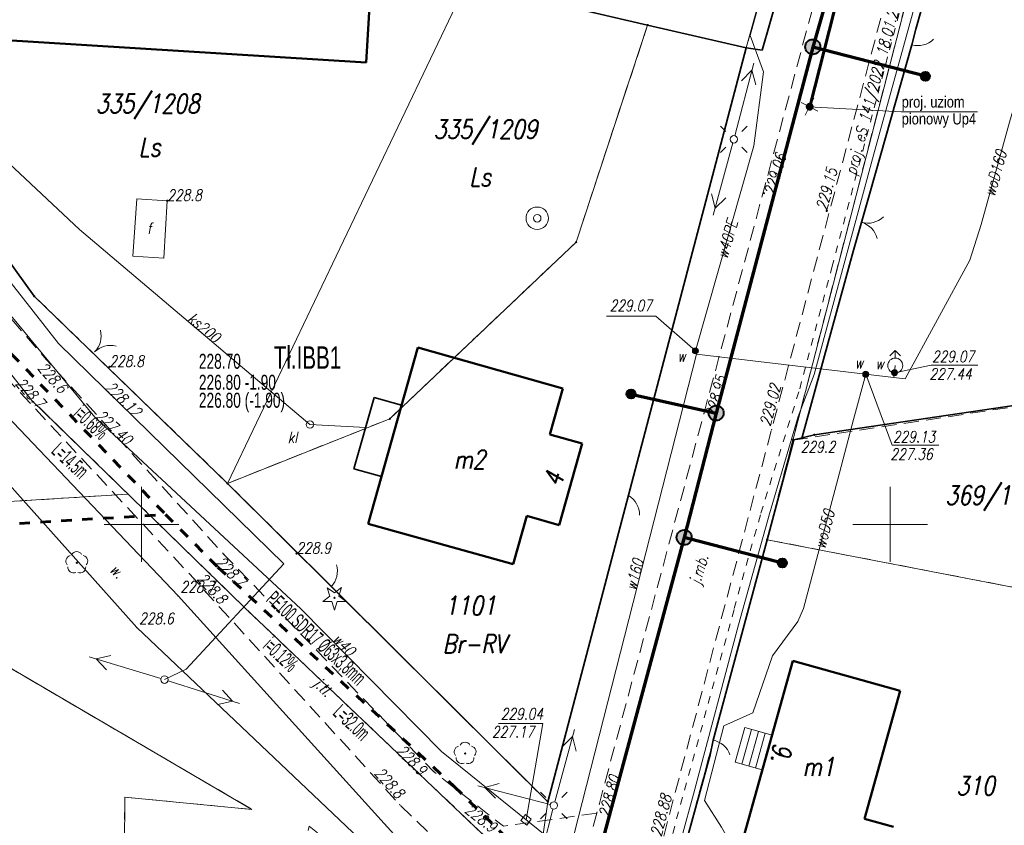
# Model space of a CAD drawing. Header units: millimetres. Extents: x 7436010 to 7436992, y 5663514 to 5666647.
# Tile 18 of 45: x 7436242 to 7436308, y 5664080 to 5664134. Entities that reach past the tile are written whole.
import ezdxf
from ezdxf.enums import TextEntityAlignment as Align

# ---------------------------------------------------------------- set-up
doc = ezdxf.new("R2010")
doc.units = ezdxf.units.MM
doc.header["$PDSIZE"] = 1
for name, pattern in [('0.7_0.7', [1.4, 0.7, -0.7]), ('1', [0]), ('2_EGBU_A', [0]), ('3', [1, 0.5, -0.5]), ('4002', [2, 1, -1]), ('GDE', [0]), ('GUZ', [1.5, 1, -0.5]), ('KOU', [1.5, 1, -0.5]), ('UBE', [0]), ('UPE', [2, 1, 1])]:
    doc.linetypes.add(name, pattern=pattern)
for name, color, linetype, lineweight in [('1 OGRODZENIE', 7, 'BGT', 35), ('16 DRZEWA', 96, 'Continuous', 18), ('2 BRAMY FURTKI', 7, 'Continuous', 18), ('24 LATARNIA', 1, 'Continuous', 18), ('5 RÓW PRZYDROŻNY', 7, 'Continuous', 18), ('9 JEZDNIA GRUNTOWA', 7, 'KOU', 18), ('_AA_Kanalizacja grawitacyjna - trasa', 244, 'Continuous', 70), ('_AA_Odcinki boczne grawitacyjne 160mm - trasa', 30, 'Continuous', 70), ('_AA_Studnia kanalizacyjna bet.1000mm - symbol', 24, 'Continuous', 40), ('_AA_Studnia kanalizacyjna PP 600mm - symbol', 24, 'Continuous', 40), ('_BB_Kanalizacja ciśnieniowa przydomowa - trasa', 64, '0.7_0.7', 60), ('_EE_Oświetlenie przepompowni ścieków', 1, '4002', 50), ('_EE_WLZ - opisy', 1, 'Continuous', 9), ('DZ_USTALONE_GRANICE_L_0', 7, '1', 18), ('DZ_WSKAZANIA_L_0', 7, '1', 18), ('Dzialki', 7, 'GDE', 18), ('DZIALKI_SYT-WYS_T_0', 7, 'Continuous', 18), ('Działki zarys', 7, 'Continuous', 18), ('EADTD_T_0', 7, 'Continuous', 18), ('EBTOO_T_6', 7, 'Continuous', 18), ('EBTPO_L_2', 7, '1', 18), ('EBUPP_L_3', 7, '1', 35), ('EDZPD_L_1', 7, 'GDE', 18), ('EDZTD_T_0', 7, 'Continuous', 18), ('EGBB_E_T_0', 7, 'Continuous', 18), ('EGBB_L_0', 7, '2_EGBU_A', 50), ('nowa elektryka', 1, 'Continuous', 35), ('Numery_dzialek', 7, 'Continuous', 18), ('Podzial_sekcyjny_krzyze', 7, 'Continuous', 13), ('Punkty', 7, 'Continuous', 18), ('PunPOMIAR1', 7, 'Continuous', 18), ('RzedPOMIAR1', 7, 'Continuous', 18), ('SDROK_T_0', 7, 'Continuous', 18), ('SDRPK_L_1', 7, 'KOU', 18), ('SIEC_ENERGETYCZNA_L_0', 1, '3', 18), ('SZOPO_L_0', 7, 'BGT', 35), ('SZOPO_T_0', 7, 'Continuous', 18), ('SZZPZ_T_0', 7, 'Continuous', 18), ('UEEOC_T_0', 1, 'Continuous', 18), ('UEEPA_T_2', 1, 'Continuous', 18), ('UEEPB_L_0', 1, 'UBE', 18), ('UEEPON_L_0', 1, 'UPE', 18), ('UKKOA_T_3', 34, 'Continuous', 18), ('UKKOO_T_2', 34, 'Continuous', 18), ('UKKPA_T_6', 34, 'Continuous', 18), ('UKKPOR_L_3', 34, '1', 18), ('UWWOA_T_0', 5, 'Continuous', 18), ('UWWOC_T_0', 5, 'Continuous', 18), ('UWWOO_T_0', 5, 'Continuous', 18), ('UWWPA_T_0', 5, 'Continuous', 18), ('UWWPA_T_2', 5, 'Continuous', 18), ('UWWPO_L_0', 5, '1', 18), ('UWWPO_L_1', 5, '1', 18), ('UŻYTKI LINIE', 96, 'GUZ', 18), ('UŻYTKI OZNACZENIE', 96, 'Continuous', 18), ('WEKTOR HYDRANTY', 5, 'Continuous', 18), ('WEKTOR PRZEWODY TELEKOMUNIKACYJNE', 30, 'Continuous', 18), ('WEKTOR RZĘDNE WODOCIĄG wo', 5, 'Continuous', 18), ('WEKTOR SCHODY', 7, 'Continuous', 18), ('WEKTOR WODOCIĄGI wo', 5, 'Continuous', 18), ('WEKTOR ZASUWY wo', 5, 'Continuous', 18), ('WUKOS_T_0', 7, 'Continuous', 18), ('WUKOS_T_1', 7, 'Continuous', 18)]:
    doc.layers.add(name, color=color, linetype=linetype, lineweight=lineweight)
for name, color, linetype in [('_AA_Studnia kanalizacyjna bet.1000mm - plamki', 255, 'Continuous'), ('_AA_Studnia kanalizacyjna PP 600mm - plamki', 24, 'Continuous'), ('_CC Tłoczny PRZYDOMOWA_ tekst', 64, 'Continuous'), ('_map', 7, 'Continuous')]:
    doc.layers.add(name, color=color, linetype=linetype)
doc.styles.add('Arial Norrrow', font='ARIALN.TTF')
doc.styles.add('K1_ACAD', font='romans.shx', dxfattribs={"width": 0.8, "oblique": 12})
doc.styles.add('PLAN 1 pop.', font='ARIALN.TTF', dxfattribs={"width": 0.8})
doc.styles.add('PLAN 2 pop.', font='ARIALN.TTF', dxfattribs={"width": 0.8})
doc.linetypes.add('BGT', pattern='A,3.75,[133,ltypeshp.shx,S=0.1875,R=0,X=0,Y=0],3.75', length=7.5)

# ---------------------------------------------------------------- blocks, each defined once
blk = doc.blocks.new('GRO')
at = {"linetype": 'Continuous'}
blk.add_circle((0, 0), 0.045, dxfattribs=at)
blk = doc.blocks.new('BGB')
at = {"linetype": 'Continuous'}
for centre, start, end in [((-1.5, 0), 359.99955, 60), ((1.5, 0), 120, 180.00045)]:
    blk.add_arc(centre, 1.5, start, end, dxfattribs=at)
blk = doc.blocks.new('BGBL')
at = {"linetype": 'Continuous'}
blk.add_arc((-1.5, 0), 1.5, 359.99955, 60, dxfattribs=at)
blk = doc.blocks.new('BGBP')
at = {"linetype": 'Continuous'}
blk.add_arc((1.5, 0), 1.5, 120, 180.00045, dxfattribs=at)
blk = doc.blocks.new('DLI')
at = {"linetype": 'Continuous'}
blk.add_circle((0, 0), 0.045, dxfattribs=at)
for centre, start, end in [((0, 0.375), 30.14012, 149.85988), ((-0.357, 0.116), 102.14447, 221.86002), ((0.357, 0.116), 318.13998, 77.85553), ((-0.22, -0.303), 174.14818, 293.85423), ((0.22, -0.303), 246.14577, 5.85182)]:
    blk.add_arc(centre, 0.375, start, end, dxfattribs=at)
blk = doc.blocks.new('SLS')
at = {"linetype": 'Continuous'}
blk.add_circle((0, 0), 0.25, dxfattribs=at)
blk = doc.blocks.new('PNN')
at = {"linetype": 'Continuous'}
for p, q in [((0.25, 0), (5.25, 0)), ((3.9, 0.5), (4.76605, 0)), ((4.76605, 0), (3.9, -0.5))]:
    blk.add_line(p, q, dxfattribs=at)
blk = doc.blocks.new('LAT')
at = {"linetype": 'Continuous'}
for p, q in [((-0.53035, 0.53035), (-0.8839, 0.8839)), ((0.53035, 0.53035), (0.8839, 0.8839)), ((-0.53035, -0.53035), (-0.8839, -0.8839)), ((0.53035, -0.53035), (0.8839, -0.8839))]:
    blk.add_line(p, q, dxfattribs=at)
blk = doc.blocks.new('SUSM04_01')
at = {"linetype": 'Continuous'}
blk.add_circle((0, 0), 0.25, dxfattribs=at)
blk = doc.blocks.new('SUPE04')
at = {"linetype": 'Continuous'}
for p, q in [((0.25, 0), (5.25, 0)), ((3.9, 0.5), (4.76605, 0)), ((4.76605, 0), (3.9, -0.5))]:
    blk.add_line(p, q, dxfattribs=at)
blk = doc.blocks.new('WLZ')
at = {"linetype": 'Continuous'}
blk.add_circle((0, 0), 0.25, dxfattribs=at)
blk = doc.blocks.new('WLM')
at = {"linetype": 'Continuous'}
for p, q in [((0.25, 0.25), (-0.25, 0.25)), ((-0.25, 0.25), (-0.25, -0.25)), ((0.25, -0.25), (0.25, 0.25)), ((-0.25, -0.25), (0.25, -0.25))]:
    blk.add_line(p, q, dxfattribs=at)
blk = doc.blocks.new('SUUS25')
at = {"linetype": 'Continuous'}
for radius in [0.2, 0.175, 0.15, 0.125, 0.1, 0.075, 0.05, 0.025, 0.00715]:
    blk.add_circle((0, 0), radius, dxfattribs=at)
blk = doc.blocks.new('STD')
at = {"linetype": 'Continuous'}
for radius in [0.75, 0.25]:
    blk.add_circle((0, 0), radius, dxfattribs=at)
blk = doc.blocks.new('WSP')
at = {"linetype": 'Continuous'}
blk.add_circle((0, 0), 0.045, dxfattribs=at)
blk = doc.blocks.new('DIG')
at = {"linetype": 'Continuous'}
for p, q in [((-0.3012, 0.09375), (-0.4937, 0.6621)), ((-0.4937, 0.6621), (-0.0039, 0.31545)), ((-0.0039, 0.31545), (0.4771, 0.67415)), ((0.4771, 0.67415), (0.2988, 0.1012)), ((-0.78225, -0.26495), (-0.3012, 0.09375)), ((0.2988, 0.1012), (0.7886, -0.24545)), ((-0.18225, -0.2575), (-0.78225, -0.26495)), ((0.01025, -0.82585), (-0.18225, -0.2575)), ((0.1886, -0.2529), (0.01025, -0.82585)), ((0.7886, -0.24545), (0.1886, -0.2529))]:
    blk.add_line(p, q, dxfattribs=at)
blk.add_circle((0, 0), 0.045, dxfattribs=at)
blk = doc.blocks.new('HYP')
at = {"linetype": 'Continuous'}
for p, q in [((0, 1), (-0.35355, 0.64645)), ((0, 1), (0.35355, 0.64645)), ((0, 0.5), (0, 1))]:
    blk.add_line(p, q, dxfattribs=at)
blk.add_circle((0, 0), 0.5, dxfattribs=at)
blk = doc.blocks.new('STUDZ')
at = {"layer": '1 OGRODZENIE', "flags": 128}
blk.add_lwpolyline([(7436294.12, 5664105.83), (7436297.53, 5664118.22), (7436298.65, 5664122.12), (7436301.45, 5664132.02), (7436301.71, 5664133.06), (7436305.26, 5664145.59), (7436333.724, 5664142.744)], dxfattribs=at)
at = {"layer": '2 BRAMY FURTKI', "linetype": 'Continuous'}
for centre, start, end in [((7436301.858, 5664133.463), 254.20714, 314.2076), ((7436287.885, 5664084.127), 19.02776, 79.02821)]:
    blk.add_arc(centre, 1.5, start, end, dxfattribs=at)
at = {"layer": '5 RÓW PRZYDROŻNY', "flags": 128}
blk.add_lwpolyline([(7436270.22, 5664073.659), (7436271.089, 5664074.66), (7436252.45, 5664095.23), (7436239.65, 5664108.66), (7436225.53, 5664126.43), (7436224.38, 5664125.42), (7436237.62, 5664106.61), (7436249.69, 5664093.12), (7436270.22, 5664073.659)], dxfattribs=at)
at = {"layer": '9 JEZDNIA GRUNTOWA', "flags": 128}
for points in [[(7436280.405, 5664080.727), (7436274.17, 5664079.85), (7436269.51, 5664083.51), (7436255.51, 5664098), (7436243.65, 5664111), (7436232.64, 5664123.79), (7436228.31, 5664129.31), (7436224.59, 5664134.12), (7436217.37, 5664139.4), (7436208.82, 5664142.62), (7436183.73, 5664150.27)], [(7436182.43, 5664147.56), (7436207.97, 5664139.83), (7436215.62, 5664136.64), (7436222.46, 5664132), (7436226.28, 5664127.57), (7436230.61, 5664122.32), (7436241.39, 5664109.35), (7436253.51, 5664096.36), (7436267.24, 5664081.29), (7436274.82, 5664073.98), (7436274.97, 5664071.83), (7436270.93, 5664071.9), (7436261.2, 5664079.86), (7436260.382, 5664076.459), (7436260.107, 5664074.648), (7436273.4, 5664066.35), (7436275.37, 5664062.35)]]:
    blk.add_lwpolyline(points, dxfattribs=at)
at = {"layer": 'DZ_USTALONE_GRANICE_L_0'}
for p, q in [((7436305.67, 5664152.73), (7436291.78, 5664098.98)), ((7436271.71, 5664136.15), (7436283.8, 5664133.34)), ((7436283.8, 5664133.34), (7436279.03, 5664118.85)), ((7436283.8, 5664133.34), (7436290.39, 5664131.82)), ((7436290.39, 5664131.82), (7436277.13, 5664081.49)), ((7436242.84, 5664115.24), (7436231.99, 5664130.21)), ((7436279.03, 5664118.85), (7436266.59, 5664107.06)), ((7436255.75, 5664102.74), (7436242.84, 5664115.24)), ((7436266.59, 5664107.06), (7436255.75, 5664102.74)), ((7436277.13, 5664081.49), (7436255.75, 5664102.74)), ((7436285.17, 5664074.32), (7436291.78, 5664098.98))]:
    blk.add_line(p, q, dxfattribs=at)
at = {"layer": 'DZ_WSKAZANIA_L_0'}
blk.add_line((7436291.78, 5664098.98), (7436320.226, 5664093.487), dxfattribs=at)
at = {"layer": 'Dzialki'}
for p, q in [((7436255.75, 5664102.74), (7436271.71, 5664136.15)), ((7436283.8, 5664133.34), (7436271.71, 5664136.15)), ((7436279.03, 5664118.85), (7436283.8, 5664133.34)), ((7436231.99, 5664130.21), (7436242.84, 5664115.24)), ((7436266.59, 5664107.06), (7436279.03, 5664118.85)), ((7436242.84, 5664115.24), (7436255.75, 5664102.74)), ((7436255.75, 5664102.74), (7436266.59, 5664107.06)), ((7436291.78, 5664098.98), (7436285.17, 5664074.32)), ((7436320.226, 5664093.487), (7436291.78, 5664098.98))]:
    blk.add_line(p, q, dxfattribs=at)
at = {"layer": 'Działki zarys', "flags": 128}
for points in [[(7436300.404, 5664167.925), (7436290.39, 5664131.82)], [(7436276.333, 5664075.95), (7436277.13, 5664081.49)]]:
    blk.add_lwpolyline(points, dxfattribs=at)
at = {"layer": 'EBTPO_L_2'}
for p, q in [((7436249.428, 5664117.904), (7436249.684, 5664121.735)), ((7436249.684, 5664121.735), (7436251.725, 5664121.607)), ((7436251.725, 5664121.607), (7436251.499, 5664117.766)), ((7436251.499, 5664117.766), (7436249.428, 5664117.904))]:
    blk.add_line(p, q, dxfattribs=at)
at = {"layer": 'EBUPP_L_3'}
for p, q in [((7436265.532, 5664108.483), (7436264.19, 5664103.722)), ((7436267.364, 5664107.967), (7436265.532, 5664108.483)), ((7436266.022, 5664103.206), (7436267.364, 5664107.967)), ((7436264.19, 5664103.722), (7436266.022, 5664103.206))]:
    blk.add_line(p, q, dxfattribs=at)
at = {"layer": 'EDZPD_L_1'}
for p, q in [((7436242.688, 5664108.285), (7436226.644, 5664128.301)), ((7436257.37, 5664080.976), (7436177.929, 5664127.449)), ((7436242.688, 5664108.285), (7436256.865, 5664094.468)), ((7436249.116, 5664102.02), (7436224.035, 5664100.474)), ((7436256.865, 5664094.468), (7436276.333, 5664075.95)), ((7436248.888, 5664081.797), (7436248.805, 5664072.792)), ((7436257.37, 5664080.976), (7436248.888, 5664081.797))]:
    blk.add_line(p, q, dxfattribs=at)
at = {"layer": 'EGBB_L_0'}
for p, q in [((7436265.012, 5664130.835), (7436265.389, 5664137.075)), ((7436238.211, 5664132.504), (7436265.012, 5664130.835)), ((7436265.13, 5664100.038), (7436268.447, 5664111.814)), ((7436268.447, 5664111.814), (7436278.131, 5664109.084)), ((7436277.265, 5664106.002), (7436278.131, 5664109.084)), ((7436277.265, 5664106.002), (7436279.426, 5664105.395)), ((7436277.892, 5664099.952), (7436279.426, 5664105.395)), ((7436274.824, 5664097.358), (7436275.731, 5664100.57)), ((7436275.731, 5664100.57), (7436277.892, 5664099.952)), ((7436265.13, 5664100.038), (7436274.824, 5664097.358)), ((7436290.106, 5664078.782), (7436293.503, 5664090.888)), ((7436293.503, 5664090.888), (7436300.676, 5664088.895)), ((7436298.295, 5664080.341), (7436300.676, 5664088.895)), ((7436298.295, 5664080.341), (7436300.226, 5664079.813))]:
    blk.add_line(p, q, dxfattribs=at)
at = {"layer": 'Podzial_sekcyjny_krzyze', "color": 7, "lineweight": 13}
for p, q in [((7436250, 5664097.5), (7436250, 5664102.5)), ((7436300, 5664097.5), (7436300, 5664102.5)), ((7436247.5, 5664100), (7436252.5, 5664100)), ((7436297.5, 5664100), (7436302.5, 5664100))]:
    blk.add_line(p, q, dxfattribs=at)
at = {"layer": 'PunPOMIAR1'}
for p in [(7436243.65, 5664111), (7436287.566, 5664107.428), (7436292.079, 5664106.328), (7436294.12, 5664105.83), (7436255.51, 5664098), (7436253.51, 5664096.36), (7436252.45, 5664095.23), (7436249.69, 5664093.12), (7436269.51, 5664083.51), (7436267.24, 5664081.29), (7436280.405, 5664080.727)]:
    blk.add_point(p, dxfattribs=at)
at = {"layer": 'SDRPK_L_1'}
for p, q in [((7436276.67, 5664066.8), (7436299.44, 5664151.7)), ((7436303.61, 5664149.75), (7436281.33, 5664065.85))]:
    blk.add_line(p, q, dxfattribs=at)
at = {"layer": 'SIEC_ENERGETYCZNA_L_0'}
for p, q in [((7436297.651, 5664122.991), (7436300.776, 5664134.769)), ((7436296.108, 5664117.155), (7436297.651, 5664122.991)), ((7436294.724, 5664111.95), (7436296.108, 5664117.155)), ((7436293.961, 5664109.049), (7436294.724, 5664111.95)), ((7436291.358, 5664100.742), (7436293.961, 5664109.049)), ((7436289.589, 5664094.379), (7436291.358, 5664100.742)), ((7436286.001, 5664081.307), (7436289.589, 5664094.379)), ((7436284.704, 5664076.478), (7436286.001, 5664081.307))]:
    blk.add_line(p, q, dxfattribs=at)
at = {"layer": 'SZOPO_L_0'}
for p, q in [((7436297.09, 5664151.47), (7436291.46, 5664131.66)), ((7436271.71, 5664136.15), (7436283.8, 5664133.34)), ((7436283.8, 5664133.34), (7436290.39, 5664131.82)), ((7436290.39, 5664131.82), (7436277.13, 5664081.49)), ((7436291.46, 5664131.66), (7436290.39, 5664131.82)), ((7436242.84, 5664115.24), (7436231.99, 5664130.21)), ((7436245.08, 5664113.07), (7436242.84, 5664115.24)), ((7436247.71, 5664110.53), (7436245.08, 5664113.07)), ((7436255.75, 5664102.74), (7436247.71, 5664110.53)), ((7436324.853, 5664110.374), (7436294.94, 5664105.99)), ((7436291.78, 5664098.98), (7436293.56, 5664105.64)), ((7436293.56, 5664105.64), (7436294.94, 5664105.99)), ((7436255.75, 5664102.74), (7436262.26, 5664096.27)), ((7436288.17, 5664085.6), (7436291.78, 5664098.98)), ((7436262.68, 5664095.85), (7436262.26, 5664096.27)), ((7436277.13, 5664081.49), (7436262.68, 5664095.85)), ((7436287.98, 5664084.62), (7436288.17, 5664085.6)), ((7436286.27, 5664078.38), (7436287.98, 5664084.62))]:
    blk.add_line(p, q, dxfattribs=at)
at = {"layer": 'UEEPB_L_0'}
for p, q in [((7436247.528, 5664109.081), (7436244.454, 5664112.078)), ((7436252.979, 5664090.333), (7436259.512, 5664097.372))]:
    blk.add_line(p, q, dxfattribs=at)
at = {"layer": 'UEEPON_L_0'}
for p, q in [((7436244.454, 5664112.078), (7436230.022, 5664130.465)), ((7436247.528, 5664109.081), (7436244.454, 5664112.078)), ((7436259.512, 5664097.372), (7436247.528, 5664109.081)), ((7436252.979, 5664090.333), (7436259.512, 5664097.372)), ((7436251.54, 5664089.642), (7436252.979, 5664090.333))]:
    blk.add_line(p, q, dxfattribs=at)
at = {"layer": 'UKKPOR_L_3'}
for p, q in [((7436239.108, 5664126.004), (7436245.856, 5664119.681)), ((7436245.856, 5664119.681), (7436261.252, 5664106.675)), ((7436261.252, 5664106.675), (7436264.993, 5664106.479))]:
    blk.add_line(p, q, dxfattribs=at)
at = {"layer": 'UWWOA_T_0'}
for p in [(7436273.839, 5664086.719), (7436275.683, 5664080.286)]:
    blk.add_line(p, (7436276.815, 5664086.719), dxfattribs=at)
at = {"layer": 'UWWOC_T_0'}
for p in [(7436281.054, 5664113.913), (7436286.99, 5664111.59)]:
    blk.add_line(p, (7436284.344, 5664113.912), dxfattribs=at)
at = {"layer": 'UWWPO_L_0'}
for p, q in [((7436290.65, 5664132.64), (7436291.35, 5664135.18)), ((7436291.53, 5664130.22), (7436290.65, 5664132.64)), ((7436290.9, 5664125.27), (7436291.53, 5664130.22)), ((7436286.99, 5664111.59), (7436290.9, 5664125.27)), ((7436246.88, 5664107.17), (7436235.533, 5664120.89)), ((7436287.06, 5664111.357), (7436286.99, 5664111.59)), ((7436260.646, 5664094.362), (7436246.88, 5664107.17)), ((7436270.037, 5664084.831), (7436260.646, 5664094.362)), ((7436277.751, 5664078.622), (7436270.037, 5664084.831))]:
    blk.add_line(p, q, dxfattribs=at)
at = {"layer": 'UŻYTKI LINIE', "flags": 128}
for points in [[(7436276.333, 5664075.95), (7436256.865, 5664094.468), (7436242.688, 5664108.285), (7436226.644, 5664128.301), (7436226.021, 5664140.262), (7436224.849, 5664141.831), (7436219.247, 5664143.565), (7436189.724, 5664143.154), (7436154.189, 5664160.561), (7436142.537, 5664166.012), (7436137.301, 5664169.866), (7436128.342, 5664176.617), (7436122.893, 5664180.683), (7436112.519, 5664188.314), (7436106.94, 5664192.441), (7436102.252, 5664197.119), (7436092.182, 5664207.421), (7436082.36, 5664217.238), (7436081.212, 5664218.743), (7436075.771, 5664225.659), (7436070.7, 5664232.056), (7436065.721, 5664238.43), (7436061.621, 5664243.599)], [(7436300.404, 5664167.925), (7436290.39, 5664131.82), (7436277.13, 5664081.49), (7436255.75, 5664102.74), (7436242.84, 5664115.24), (7436231.99, 5664130.21), (7436230.7, 5664137.65)], [(7436269.677, 5664161.399), (7436271.71, 5664136.15), (7436283.8, 5664133.34), (7436279.03, 5664118.85), (7436266.59, 5664107.06), (7436255.75, 5664102.74)], [(7436291.78, 5664098.98), (7436305.537, 5664152.216)], [(7436205.624, 5664111.248), (7436224.04, 5664100.474), (7436249.116, 5664102.02)], [(7436293.5, 5664105.62), (7436324.853, 5664110.374)], [(7436224.04, 5664100.474), (7436257.37, 5664080.976), (7436248.888, 5664081.797)], [(7436291.78, 5664098.98), (7436285.17, 5664074.32), (7436277.728, 5664045.894), (7436275.415, 5664037.05), (7436267.398, 5664006.396), (7436265.736, 5663990.877), (7436266.97, 5663974.93), (7436271.21, 5663959.1), (7436275.289, 5663945.265), (7436279.247, 5663930.759), (7436282.686, 5663916.782), (7436290.253, 5663883.997), (7436291.924, 5663877.505), (7436293.148, 5663871.537), (7436293.303, 5663870.782), (7436298.029, 5663851.349), (7436300.076, 5663842.932), (7436302.735, 5663832.544), (7436306.06, 5663818.61), (7436309.78, 5663804.08), (7436311.416, 5663799.459), (7436315.724, 5663789.291), (7436324.768, 5663771.514)], [(7436291.78, 5664098.98), (7436320.226, 5664093.487)], [(7436291.78, 5664098.98), (7436320.226, 5664093.487)], [(7436248.805, 5664072.792), (7436248.888, 5664081.797)]]:
    blk.add_lwpolyline(points, dxfattribs=at)
at = {"layer": 'WEKTOR PRZEWODY TELEKOMUNIKACYJNE', "flags": 128}
blk.add_lwpolyline([(7436292.4, 5664168.91), (7436297.319, 5664167.767), (7436301.299, 5664166.859), (7436310.729, 5664165.459), (7436306.949, 5664153.991), (7436305.103, 5664147.333), (7436301.882, 5664135.564), (7436298.883, 5664124.644), (7436294.935, 5664110.021), (7436293.857, 5664107.21), (7436291.944, 5664100.707), (7436289.874, 5664093.295), (7436286.869, 5664081.994), (7436286.09, 5664079.141), (7436282.516, 5664066.233), (7436280.197, 5664057.816), (7436275.162, 5664039.392)], dxfattribs=at)
at = {"layer": 'WEKTOR RZĘDNE WODOCIĄG wo', "flags": 128}
for points in [[(7436300.29, 5664110.129), (7436302.747, 5664110.639), (7436305.85, 5664110.639)], [(7436298.367, 5664110.025), (7436300.139, 5664105.286), (7436303.242, 5664105.286)]]:
    blk.add_lwpolyline(points, dxfattribs=at)
at = {"layer": 'WEKTOR SCHODY', "flags": 128}
for points in [[(7436290.296, 5664086.44), (7436289.645, 5664084.12)], [(7436290.749, 5664086.313), (7436290.098, 5664083.993)], [(7436292.112, 5664085.931), (7436290.296, 5664086.44)], [(7436291.201, 5664086.186), (7436290.55, 5664083.866)], [(7436291.654, 5664086.059), (7436291.003, 5664083.739)], [(7436291.461, 5664083.611), (7436289.645, 5664084.12)]]:
    blk.add_lwpolyline(points, dxfattribs=at)
at = {"layer": 'WEKTOR WODOCIĄGI wo'}
for p, q in [((7436278.878, 5664079.247), (7436287.06, 5664111.357)), ((7436287.06, 5664111.357), (7436300.804, 5664109.738))]:
    blk.add_line(p, q, dxfattribs=at)
at = {"layer": 'WEKTOR WODOCIĄGI wo', "flags": 128}
for points in [[(7436309.005, 5664130.422), (7436307.971, 5664126.857), (7436306.068, 5664120.018), (7436305.311, 5664117.643), (7436301.004, 5664109.724), (7436300.804, 5664109.738)], [(7436300.339, 5664110.608), (7436300.29, 5664110.129), (7436300.252, 5664109.803)], [(7436298.367, 5664110.025), (7436297.54, 5664107.012), (7436296.495, 5664103.021), (7436294.208, 5664094.384), (7436293.827, 5664093.52), (7436292.151, 5664091.237), (7436290.82, 5664087.419), (7436288.899, 5664086.556), (7436287.605, 5664081.564), (7436288.741, 5664079.78), (7436289.627, 5664078.211), (7436290.585, 5664076.347), (7436293.16, 5664075.677), (7436296.049, 5664075.007), (7436296.147, 5664077.103)]]:
    blk.add_lwpolyline(points, dxfattribs=at)
at = {"layer": '16 DRZEWA'}
for name, p in [('DIG', (7436262.89, 5664095.11)), ('DLI', (7436271.61, 5664084.71))]:
    blk.add_blockref(name, p, dxfattribs=at)
at = {"layer": '2 BRAMY FURTKI', "rotation": 253.9770201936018}
blk.add_blockref('BGB', (7436298.09, 5664120.17), dxfattribs=at)
at = {"layer": '24 LATARNIA'}
blk.add_blockref('LAT', (7436289.56, 5664125.71), dxfattribs=at)
at = {"layer": 'Punkty'}
for p in [(7436283.8, 5664133.34), (7436290.39, 5664131.82), (7436279.03, 5664118.85), (7436242.84, 5664115.24), (7436266.59, 5664107.06), (7436293.5, 5664105.62), (7436294.94, 5664105.99), (7436255.75, 5664102.74), (7436291.78, 5664098.98), (7436277.13, 5664081.49)]:
    blk.add_blockref('GRO', p, dxfattribs=at)
at = {"layer": 'SZOPO_T_0'}
for name, p, rotation in [('BGB', (7436246.863, 5664111.513), 314.8194905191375), ('BGBP', (7436282.52, 5664101.93), 239.7937112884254), ('BGBL', (7436262.68, 5664095.85), 316.9951413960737)]:
    blk.add_blockref(name, p, dxfattribs=dict(at, rotation=rotation))
at = {"layer": 'SZZPZ_T_0', "rotation": 0.06211738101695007}
blk.add_blockref('DLI', (7436245.681, 5664097.437), dxfattribs=at)
at = {"layer": 'UEEPA_T_2'}
for name, p, rotation in [('SUPE04', (7436289.56, 5664125.71), 75.30569423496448), ('SUPE04', (7436289.56, 5664125.71), 254.8746938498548), ('PNN', (7436251.54, 5664089.642), 163.049828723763), ('SLS', (7436251.54, 5664089.642), 0.0622539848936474), ('PNN', (7436251.54, 5664089.642), 342.3462678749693), ('SUPE04', (7436277.54, 5664081.24), 74.87468203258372), ('SUPE04', (7436277.54, 5664081.24), 165.4973313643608), ('SUPE04', (7436277.54, 5664081.24), 255.5444758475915)]:
    blk.add_blockref(name, p, dxfattribs=dict(at, rotation=rotation))
for name, p in [('SUSM04_01', (7436289.56, 5664125.71)), ('LAT', (7436277.54, 5664081.24)), ('SUSM04_01', (7436277.54, 5664081.24))]:
    blk.add_blockref(name, p, dxfattribs=at)
at = {"layer": 'UKKPA_T_6', "rotation": 0.06249987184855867}
blk.add_blockref('WLZ', (7436261.252, 5664106.675), dxfattribs=at)
at = {"layer": 'UWWPA_T_0'}
blk.add_blockref('SUUS25', (7436286.99, 5664111.59), dxfattribs=at)
at = {"layer": 'UWWPA_T_0', "rotation": 321.961098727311}
blk.add_blockref('WLM', (7436275.683, 5664080.286), dxfattribs=at)
at = {"layer": 'UWWPA_T_2'}
blk.add_blockref('STD', (7436276.43, 5664120.44), dxfattribs=at)
at = {"layer": 'WEKTOR HYDRANTY'}
blk.add_blockref('HYP', (7436300.339, 5664110.608), dxfattribs=at)
at = {"layer": 'WEKTOR ZASUWY wo'}
for p in [(7436298.367, 5664110.025), (7436300.29, 5664110.129)]:
    blk.add_blockref('SUUS25', p, dxfattribs=at)
at = {"layer": 'WUKOS_T_0'}
for p in [(7436291.56, 5664122.12), (7436295.76, 5664120.93)]:
    blk.add_blockref('WSP', p, dxfattribs=at)
for p, rotation in [((7436251.725, 5664121.607), 0.06228130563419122), ((7436247.856, 5664110.521), 0.06219934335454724), ((7436260.352, 5664098.053), 0.06249987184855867)]:
    blk.add_blockref('WSP', p, dxfattribs=dict(at, rotation=rotation))
at = {"layer": '5 RÓW PRZYDROŻNY', "style": 'K1_ACAD', "oblique": 12, "width": 0.8}
blk.add_text('w.', height=0.75, rotation=314.6953, dxfattribs=at).set_placement((7436248.384, 5664096.884), align=Align.MIDDLE)
at = {"layer": '9 JEZDNIA GRUNTOWA', "style": 'K1_ACAD', "oblique": 12, "width": 0.8}
blk.add_text('j.tl.', height=0.75, rotation=315.51392, dxfattribs=at).set_placement((7436261.414, 5664089.322))
at = {"layer": 'DZIALKI_SYT-WYS_T_0', "style": 'K1_ACAD', "oblique": 12, "width": 0.8}
blk.add_text('369/1', height=1.25, dxfattribs=at).set_placement((7436305.87, 5664101.856), align=Align.MIDDLE)
at = {"layer": 'EADTD_T_0', "style": 'K1_ACAD', "oblique": 12, "width": 0.8}
for s, rotation, p in [('4', 71.37429, (7436278.116, 5664102.837)), ('9.', 261.0941, (7436292.134, 5664084.846))]:
    blk.add_text(s, height=1.25, rotation=rotation, dxfattribs=at).set_placement(p, align=Align.CENTER)
at = {"layer": 'EBTOO_T_6', "style": 'K1_ACAD', "oblique": 12, "width": 0.8}
blk.add_text('f', height=0.75, rotation=0.06228, dxfattribs=at).set_placement((7436250.533, 5664119.766), align=Align.MIDDLE)
at = {"layer": 'EDZTD_T_0', "style": 'K1_ACAD', "oblique": 12, "width": 0.8}
blk.add_text('1101', height=1.25, dxfattribs=at).set_placement((7436270.245, 5664095.207), align=Align.TOP_LEFT)
at = {"layer": 'EGBB_E_T_0', "style": 'K1_ACAD', "oblique": 12, "width": 0.8}
for s, p in [('m2', (7436271.908, 5664104.334)), ('m1', (7436295.214, 5664083.823))]:
    blk.add_text(s, height=1.25, dxfattribs=at).set_placement(p, align=Align.MIDDLE)
at = {"layer": 'Numery_dzialek', "style": 'K1_ACAD', "oblique": 12, "width": 0.8}
for s, p in [('335/1208', (7436246.949, 5664128.717)), ('335/1209', (7436269.51, 5664127.01)), ('310', (7436304.42, 5664083.181))]:
    blk.add_text(s, height=1.25, dxfattribs=at).set_placement(p, align=Align.TOP_LEFT)
at = {"layer": 'RzedPOMIAR1', "style": 'K1_ACAD', "oblique": 12, "width": 0.8}
for s, rotation, p in [('228.6', 311.71488, (7436243.019, 5664110.414)), ('228.7', 313.01564, (7436241.53, 5664109.375)), ('228.95', 74.98671, (7436288.366, 5664107.068)), ('229.02', 75.12811, (7436291.992, 5664106.516)), ('228.7', 314.01467, (7436254.898, 5664097.417)), ('228.8', 312.33608, (7436253.675, 5664096.339)), ('228.9', 314.01467, (7436266.983, 5664084.853)), ('228.8', 312.33608, (7436265.51, 5664083.357)), ('228.80', 74.98671, (7436281.234, 5664080.381)), ('228.9', 321.85364, (7436271.531, 5664080.821)), ('228.88', 75.12811, (7436284.698, 5664079.121))]:
    blk.add_text(s, height=0.75, rotation=rotation, dxfattribs=at).set_placement(p)
for s, p in [('229.2', (7436294.029, 5664104.8)), ('228.7', (7436252.606, 5664095.455)), ('228.6', (7436249.846, 5664093.345))]:
    blk.add_text(s, height=0.75, dxfattribs=at).set_placement(p)
at = {"layer": 'SDROK_T_0', "style": 'K1_ACAD', "oblique": 12, "width": 0.8}
blk.add_text('j.mb.', height=0.75, rotation=72.80145, dxfattribs=at).set_placement((7436286.924, 5664096.024), align=Align.MIDDLE_LEFT)
at = {"layer": 'SIEC_ENERGETYCZNA_L_0', "style": 'K1_ACAD', "oblique": 12, "width": 0.8}
blk.add_text('proj. eS 141/2022 18.01.2023', height=0.75, rotation=75.35009, dxfattribs=at).set_placement((7436297.696, 5664123.277))
at = {"layer": 'UEEOC_T_0', "style": 'K1_ACAD', "oblique": 12, "width": 0.8}
blk.add_text('228.12', height=0.75, rotation=315.66582, dxfattribs=at).set_placement((7436247.528, 5664109.081))
at = {"layer": 'UKKOA_T_3', "style": 'K1_ACAD', "oblique": 12, "width": 0.8}
blk.add_text('kl', height=0.75, rotation=0.06247, dxfattribs=at).set_placement((7436259.769, 5664106.187), align=Align.TOP_LEFT)
at = {"layer": 'UKKOO_T_2', "style": 'K1_ACAD', "oblique": 12, "width": 0.8}
blk.add_text('ks200', height=0.75, rotation=319.81153, dxfattribs=at).set_placement((7436253.945, 5664112.848), align=Align.CENTER)
at = {"layer": 'UWWOA_T_0', "style": 'K1_ACAD', "oblique": 12, "width": 0.8}
for s, p in [('w', (7436285.79, 5664110.861)), ('227.17', (7436273.402, 5664085.776))]:
    blk.add_text(s, height=0.75, dxfattribs=at).set_placement(p)
blk.add_text('229.04', height=0.75, dxfattribs=at).set_placement((7436276.825, 5664087.349), align=Align.MIDDLE_RIGHT)
at = {"layer": 'UWWOC_T_0', "style": 'K1_ACAD', "oblique": 12, "width": 0.8}
blk.add_text('229.07', height=0.75, rotation=359.98764, dxfattribs=at).set_placement((7436284.097, 5664114.61), align=Align.MIDDLE_RIGHT)
blk.add_text('227.40', height=0.75, rotation=317.06579, dxfattribs=at).set_placement((7436246.88, 5664107.17))
at = {"layer": 'UWWOO_T_0', "style": 'K1_ACAD', "oblique": 12, "width": 0.8}
blk.add_text('w40PE', height=0.75, rotation=74.04908, dxfattribs=at).set_placement((7436289.12, 5664119.043), align=Align.MIDDLE)
for s, rotation, p in [('w160', 75.70562, (7436283.028, 5664095.533)), ('w40', 314.57667, (7436262.702, 5664092.276))]:
    blk.add_text(s, height=0.75, rotation=rotation, dxfattribs=at).set_placement(p)
at = {"layer": 'UŻYTKI OZNACZENIE', "style": 'K1_ACAD', "oblique": 12, "width": 0.8}
for s, p in [('Ls', (7436249.816, 5664125.818)), ('Ls', (7436271.884, 5664123.829)), ('Br-RV', (7436270.114, 5664092.648))]:
    blk.add_text(s, height=1.25, dxfattribs=at).set_placement(p, align=Align.TOP_LEFT)
at = {"layer": 'WEKTOR RZĘDNE WODOCIĄG wo', "style": 'K1_ACAD', "oblique": 12, "width": 0.8}
for s, p in [('229.07', (7436302.789, 5664110.834)), ('227.44', (7436302.623, 5664109.666)), ('229.13', (7436300.18, 5664105.481)), ('227.36', (7436300.015, 5664104.313))]:
    blk.add_text(s, height=0.75, dxfattribs=at).set_placement(p)
at = {"layer": 'WEKTOR WODOCIĄGI wo', "style": 'K1_ACAD', "oblique": 12, "width": 0.8}
for s, rotation, p in [('woD160', 74.41876, (7436307.019, 5664123.437)), ('woD50', 75.1737, (7436295.611, 5664099.681))]:
    blk.add_text(s, height=0.75, rotation=rotation, dxfattribs=at).set_placement(p, align=Align.MIDDLE)
at = {"layer": 'WEKTOR ZASUWY wo', "style": 'K1_ACAD', "oblique": 12, "width": 0.8}
for p in [(7436297.643, 5664110.418), (7436299.018, 5664110.361)]:
    blk.add_text('w', height=0.75, dxfattribs=at).set_placement(p)
at = {"layer": 'WUKOS_T_1', "style": 'K1_ACAD', "oblique": 12, "width": 0.8}
blk.add_text('229.06', height=0.75, rotation=73.69489, dxfattribs=at).set_placement((7436291.56, 5664122.12), align=Align.TOP_LEFT)
for s, rotation, p in [('229.15', 75.04139, (7436295.76, 5664120.93)), ('228.8', 0.06228, (7436251.725, 5664121.607)), ('228.8', 0.0622, (7436247.856, 5664110.521)), ('228.9', 0.0625, (7436260.352, 5664098.053))]:
    blk.add_text(s, height=0.75, rotation=rotation, dxfattribs=at).set_placement(p)

msp = doc.modelspace()

# ---------------------------------------------------------------- hatches: boundary and pattern name
at = {"linetype": 'Continuous'}
h = msp.add_hatch(color=0, dxfattribs=at)
edge = h.paths.add_edge_path()
edge.add_arc((7436294.621, 5664127.905), 0.265, 310.65875, 310.65875)
h = msp.add_hatch(color=0, dxfattribs=at)
edge = h.paths.add_edge_path()
edge.add_arc((7436294.625, 5664127.885), 0.265, 310.65875, 670.65875)
at = {"layer": '_AA_Studnia kanalizacyjna bet.1000mm - plamki', "linetype": 'Continuous'}
h = msp.add_hatch(color=256, dxfattribs=at)
edge = h.paths.add_edge_path()
edge.add_arc((7436294.834, 5664131.884), 0.5, 0, 360)
h = msp.add_hatch(color=256, dxfattribs=at)
edge = h.paths.add_edge_path()
edge.add_arc((7436288.377, 5664107.433), 0.5, 0, 360)
h = msp.add_hatch(color=256, dxfattribs=at)
edge = h.paths.add_edge_path()
edge.add_arc((7436286.24, 5664099.131), 0.5, 0, 360)
at = {"layer": '_AA_Studnia kanalizacyjna PP 600mm - plamki', "linetype": 'Continuous'}
h = msp.add_hatch(color=30, dxfattribs=at)
edge = h.paths.add_edge_path()
edge.add_arc((7436302.354, 5664129.922), 0.3, 0, 360)
h = msp.add_hatch(color=30, dxfattribs=at)
edge = h.paths.add_edge_path()
edge.add_arc((7436282.698, 5664108.701), 0.3, 0, 360)
h = msp.add_hatch(color=30, dxfattribs=at)
edge = h.paths.add_edge_path()
edge.add_arc((7436292.8, 5664097.424), 0.3, 0, 360)

# ---------------------------------------------------------------- linework, layer by layer
at = {"color": 2, "lineweight": 60, "ltscale": 3}
msp.add_line((7436300.549, 5664151.15), (7436294.652, 5664127.961), dxfattribs=at)
at = {"layer": '_AA_Kanalizacja grawitacyjna - trasa'}
msp.add_lwpolyline([(7436316.318, 5664148.64), (7436307.146, 5664149.609), (7436300.251, 5664150.823), (7436300.251, 5664150.823), (7436294.83, 5664131.871), (7436288.377, 5664107.433), (7436288.377, 5664107.433), (7436288.377, 5664107.433), (7436286.253, 5664099.132), (7436286.253, 5664099.132), (7436280.377, 5664077.409), (7436275.468, 5664057.951), (7436271.671, 5664044.645)], dxfattribs=at)
at = {"layer": '_AA_Odcinki boczne grawitacyjne 160mm - trasa', "linetype": 'Continuous'}
for points in [[(7436302.354, 5664129.922), (7436294.83, 5664131.871)], [(7436282.698, 5664108.701), (7436282.698, 5664108.701), (7436288.377, 5664107.433)], [(7436292.8, 5664097.424), (7436286.24, 5664099.131)]]:
    msp.add_lwpolyline(points, dxfattribs=at)
at = {"layer": '_AA_Studnia kanalizacyjna bet.1000mm - symbol', "linetype": 'Continuous'}
for centre in [(7436294.834, 5664131.884), (7436288.377, 5664107.433), (7436286.24, 5664099.131)]:
    msp.add_circle(centre, 0.5, dxfattribs=at)
at = {"layer": '_AA_Studnia kanalizacyjna PP 600mm - symbol', "color": 30, "linetype": 'Continuous'}
for centre in [(7436302.354, 5664129.922), (7436282.698, 5664108.701), (7436292.8, 5664097.424)]:
    msp.add_circle(centre, 0.3, dxfattribs=at)
at = {"layer": '_BB_Kanalizacja ciśnieniowa przydomowa - trasa'}
for points in [[(7436079.853, 5664222.854), (7436095.29, 5664206.496), (7436108.199, 5664193.533), (7436135.066, 5664174.236), (7436148.762, 5664164.529), (7436189.546, 5664146.34), (7436213.41, 5664146.756), (7436223.592, 5664144.985), (7436228.385, 5664140.586), (7436228.521, 5664128.498), (7436241.329, 5664111.372), (7436251.612, 5664100.666), (7436255.111, 5664097.142), (7436270.889, 5664082.511), (7436274.897, 5664078.584), (7436274.897, 5664078.584)], [(7436223.684, 5664098.945), (7436223.684, 5664098.945), (7436251.612, 5664100.666)]]:
    msp.add_lwpolyline(points, dxfattribs=at)
at = {"layer": '_EE_Oświetlenie przepompowni ścieków', "color": 0, "lineweight": 15}
for points in [[(7436294.406, 5664127.989), (7436294.049, 5664128.17)], [(7436294.406, 5664127.989), (7436295.176, 5664127.598)], [(7436294.507, 5664127.677), (7436294.898, 5664128.447)], [(7436294.507, 5664127.677), (7436294.326, 5664127.32)]]:
    msp.add_lwpolyline(points, dxfattribs=at)
at = {"layer": 'nowa elektryka', "color": 0, "lineweight": 9}
for p, q in [((7436300.736, 5664127.541), (7436294.6, 5664127.885)), ((7436300.735, 5664127.54), (7436305.824, 5664127.54))]:
    msp.add_line(p, q, dxfattribs=at)
at = {"layer": 'UWWPO_L_1', "linetype": '1'}
for p, q in [((7436278.878, 5664079.247), (7436287.06, 5664111.357)), ((7436287.06, 5664111.357), (7436300.804, 5664109.738))]:
    msp.add_line(p, q, dxfattribs=at)

# ---------------------------------------------------------------- block references
at = {"layer": '_map'}
msp.add_blockref('STUDZ', (0, 0), dxfattribs=at)

# ---------------------------------------------------------------- texts
at = {"layer": '_CC Tłoczny PRZYDOMOWA_ tekst', "width": 0.8}
for s, height, style, p in [('Tł.IBB1', 1.5, 'PLAN 1 pop.', (7436258.834, 5664110.391)), ('228.70', 1, 'PLAN 2 pop.', (7436253.834, 5664110.391)), ('226.80 -1.90', 1, 'PLAN 2 pop.', (7436253.834, 5664108.991)), ('226.80 (-1.90)', 1, 'PLAN 2 pop.', (7436253.834, 5664107.791))]:
    msp.add_text(s, height=height, dxfattribs=dict(at, style=style)).set_placement(p)
at = {"layer": '_CC Tłoczny PRZYDOMOWA_ tekst', "color": 64, "style": 'PLAN 2 pop.', "width": 0.6}
for s, p in [('i=0.68%', (7436247.226, 5664105.585)), ('i=0.12%', (7436259.882, 5664090.083))]:
    msp.add_text(s, height=1, rotation=317.0495, dxfattribs=at).set_placement(p, align=Align.RIGHT)
for s, p in [('L=14.5m', (7436243.914, 5664104.815)), ('PE100 SDR17 %%c63x3,8mm', (7436258.265, 5664094.911)), ('L=32.0m', (7436262.716, 5664087.332))]:
    msp.add_text(s, height=1, rotation=317.0495, dxfattribs=at).set_placement(p)
at = {"layer": '_EE_WLZ - opisy', "color": 0, "style": 'Arial Norrrow'}
for s, p in [('proj. uziom ', (7436300.77, 5664127.834)), ('pionowy Up4', (7436300.77, 5664126.704))]:
    msp.add_text(s, height=0.75, dxfattribs=at).set_placement(p)

doc.saveas('drawing.dxf')
